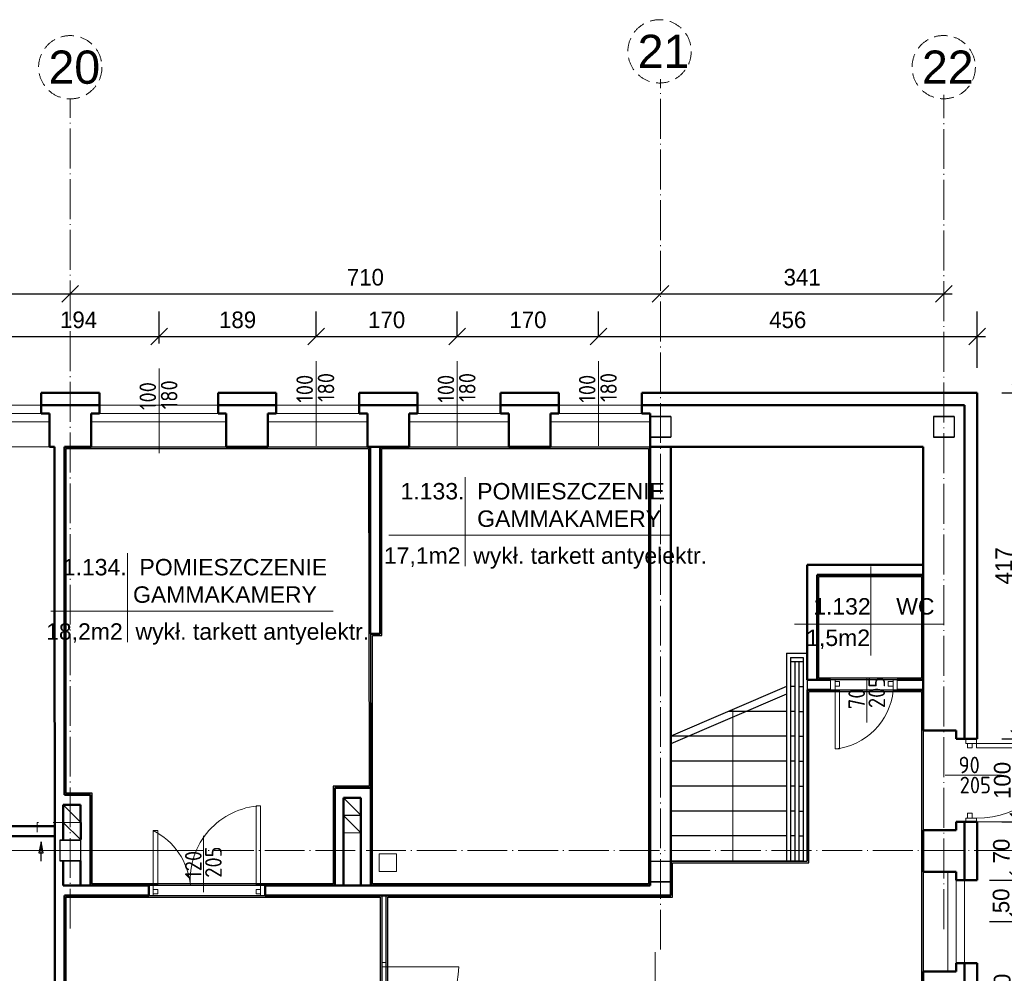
# Model space of a CAD drawing. Header units: millimetres. Extents: x -642 to 14033, y 1994 to 13520.
# Tile 40 of 72: x 9592 to 10777, y 6060 to 7208. Entities that reach past the tile are written whole.
import ezdxf

# ---------------------------------------------------------------- set-up
doc = ezdxf.new("R2010")
doc.units = ezdxf.units.MM
for name, pattern in [('ACAD_ISO03W100', [30, 12, -18]), ('ACAD_ISO04W100', [30.5, 24, -3, 0.5, -3]), ('KRESKOWA_X2', [12, 8, -4])]:
    doc.linetypes.add(name, pattern=pattern)
for name, color, linetype, lineweight in [('drzwi', 140, 'Continuous', 13), ('KOMINY', 43, 'Continuous', 15), ('NR', 7, 'Continuous', 13), ('opisy drzwi', 40, 'Continuous', 13), ('opisy pom', 3, 'Continuous', 18), ('przerywana', 7, 'KRESKOWA_X2', 9), ('schody', 21, 'Continuous', 25), ('symetria', 7, 'ACAD_ISO04W100', 9), ('słupy', 2, 'Continuous', 30), ('wymiary', 1, 'Continuous', 13), ('ściana', 4, 'Continuous', 50)]:
    doc.layers.add(name, color=color, linetype=linetype, lineweight=lineweight)
doc.layers.add('POWIERZCHNIA', color=123, linetype='Continuous', plot=False)
doc.styles.add('ISO', font='isocp.shx')
doc.styles.add('style1', font='arial.ttf')
doc.styles.add('SYSTEM', font='TXT')
doc.dimstyles.new('Jacek2', dxfattribs={"dimscale": 2, "dimtxt": 10, "dimasz": 10, "dimexe": 15, "dimexo": 15, "dimgap": 5, "dimtad": 1, "dimdec": 0, "dimzin": 0, "dimdsep": 46, "dimtxsty": 'Standard', "dimblk": 'OBLIQUE', "dimcen": 0, "dimdle": 5, "dimadec": 1, "dimazin": 0, "dimtfac": 1, "dimtdec": 0, "dimtofl": 0, "dimtmove": 0, "dimatfit": 3, "dimfxl": 1, "dimtolj": 1, "dimtzin": 0, "dimarcsym": 0})

# ---------------------------------------------------------------- blocks, each defined once
blk = doc.blocks.new('_OBLIQUE')
at = {"color": 0, "linetype": 'ByBlock'}
blk.add_line((-0.5, -0.5), (0.5, 0.5), dxfattribs=at)
blk = doc.blocks.new('*D569')
at = {"layer": 'Defpoints', "color": 0, "transparency": 16777216}
for p in [(9760, 6826.1), (9566.1, 6796.4), (9760, 6787.6)]:
    blk.add_point(p, dxfattribs=at)
at = {"layer": 'wymiary', "color": 0, "lineweight": -2, "transparency": 16777216}
for p, q in [((9566.1, 6826.4), (9566.1, 6856.1)), ((9760, 6817.6), (9760, 6856.1)), ((9556.1, 6826.1), (9770, 6826.1))]:
    blk.add_line(p, q, dxfattribs=at)
at = {"layer": 'wymiary', "color": 0, "lineweight": -2, "transparency": 16777216, "xscale": 20, "yscale": 20, "zscale": 20, "rotation": 180}
blk.add_blockref('_OBLIQUE', (9566.1, 6826.1), dxfattribs=at)
at = {"layer": 'wymiary', "color": 0, "lineweight": -2, "transparency": 16777216, "xscale": 20, "yscale": 20, "zscale": 20}
blk.add_blockref('_OBLIQUE', (9760, 6826.1), dxfattribs=at)
at = {"layer": 'wymiary', "color": 0, "transparency": 16777216, "insert": (9663.1, 6846.1), "char_height": 20, "attachment_point": 5}
blk.add_mtext('\\A1;194', dxfattribs=at)
blk = doc.blocks.new('*D570')
at = {"layer": 'Defpoints', "color": 0, "transparency": 16777216}
for p in [(9948.9, 6826.1), (9948.9, 6796.4), (9760, 6787.6)]:
    blk.add_point(p, dxfattribs=at)
at = {"layer": 'wymiary', "color": 0, "lineweight": -2, "transparency": 16777216}
for p, q in [((9760, 6817.6), (9760, 6856.1)), ((9948.9, 6826.4), (9948.9, 6856.1)), ((9750, 6826.1), (9958.9, 6826.1))]:
    blk.add_line(p, q, dxfattribs=at)
at = {"layer": 'wymiary', "color": 0, "lineweight": -2, "transparency": 16777216, "xscale": 20, "yscale": 20, "zscale": 20, "rotation": 180}
blk.add_blockref('_OBLIQUE', (9760, 6826.1), dxfattribs=at)
at = {"layer": 'wymiary', "color": 0, "lineweight": -2, "transparency": 16777216, "xscale": 20, "yscale": 20, "zscale": 20}
blk.add_blockref('_OBLIQUE', (9948.9, 6826.1), dxfattribs=at)
at = {"layer": 'wymiary', "color": 0, "transparency": 16777216, "insert": (9854.5, 6846.1), "char_height": 20, "attachment_point": 5}
blk.add_mtext('\\A1;189', dxfattribs=at)
blk = doc.blocks.new('*D571')
at = {"layer": 'Defpoints', "color": 0, "transparency": 16777216}
for p in [(10118.9, 6826.1), (9948.9, 6796.4), (10118.9, 6796.4)]:
    blk.add_point(p, dxfattribs=at)
at = {"layer": 'wymiary', "color": 0, "lineweight": -2, "transparency": 16777216}
for p, q in [((9948.9, 6826.4), (9948.9, 6856.1)), ((10118.9, 6826.4), (10118.9, 6856.1)), ((9938.9, 6826.1), (10128.9, 6826.1))]:
    blk.add_line(p, q, dxfattribs=at)
at = {"layer": 'wymiary', "color": 0, "lineweight": -2, "transparency": 16777216, "xscale": 20, "yscale": 20, "zscale": 20, "rotation": 180}
blk.add_blockref('_OBLIQUE', (9948.9, 6826.1), dxfattribs=at)
at = {"layer": 'wymiary', "color": 0, "lineweight": -2, "transparency": 16777216, "xscale": 20, "yscale": 20, "zscale": 20}
blk.add_blockref('_OBLIQUE', (10118.9, 6826.1), dxfattribs=at)
at = {"layer": 'wymiary', "color": 0, "transparency": 16777216, "insert": (10033.9, 6846.1), "char_height": 20, "attachment_point": 5}
blk.add_mtext('\\A1;170', dxfattribs=at)
blk = doc.blocks.new('*D572')
at = {"layer": 'Defpoints', "color": 0, "transparency": 16777216}
for p in [(10288.9, 6826.1), (10118.9, 6796.4), (10288.9, 6796.4)]:
    blk.add_point(p, dxfattribs=at)
at = {"layer": 'wymiary', "color": 0, "lineweight": -2, "transparency": 16777216}
for p, q in [((10118.9, 6826.4), (10118.9, 6856.1)), ((10288.9, 6826.4), (10288.9, 6856.1)), ((10108.9, 6826.1), (10298.9, 6826.1))]:
    blk.add_line(p, q, dxfattribs=at)
at = {"layer": 'wymiary', "color": 0, "lineweight": -2, "transparency": 16777216, "xscale": 20, "yscale": 20, "zscale": 20, "rotation": 180}
blk.add_blockref('_OBLIQUE', (10118.9, 6826.1), dxfattribs=at)
at = {"layer": 'wymiary', "color": 0, "lineweight": -2, "transparency": 16777216, "xscale": 20, "yscale": 20, "zscale": 20}
blk.add_blockref('_OBLIQUE', (10288.9, 6826.1), dxfattribs=at)
at = {"layer": 'wymiary', "color": 0, "transparency": 16777216, "insert": (10203.9, 6846.1), "char_height": 20, "attachment_point": 5}
blk.add_mtext('\\A1;170', dxfattribs=at)
blk = doc.blocks.new('*D573')
at = {"layer": 'Defpoints', "color": 0, "transparency": 16777216}
for p in [(10744.4, 6826.1), (10288.9, 6796.4), (10744.4, 6758.4)]:
    blk.add_point(p, dxfattribs=at)
at = {"layer": 'wymiary', "color": 0, "lineweight": -2, "transparency": 16777216}
for p, q in [((10288.9, 6826.4), (10288.9, 6856.1)), ((10744.4, 6788.4), (10744.4, 6856.1)), ((10278.9, 6826.1), (10754.4, 6826.1))]:
    blk.add_line(p, q, dxfattribs=at)
at = {"layer": 'wymiary', "color": 0, "lineweight": -2, "transparency": 16777216, "xscale": 20, "yscale": 20, "zscale": 20, "rotation": 180}
blk.add_blockref('_OBLIQUE', (10288.9, 6826.1), dxfattribs=at)
at = {"layer": 'wymiary', "color": 0, "lineweight": -2, "transparency": 16777216, "xscale": 20, "yscale": 20, "zscale": 20}
blk.add_blockref('_OBLIQUE', (10744.4, 6826.1), dxfattribs=at)
at = {"layer": 'wymiary', "color": 0, "transparency": 16777216, "insert": (10516.6, 6846.1), "char_height": 20, "attachment_point": 5}
blk.add_mtext('\\A1;456', dxfattribs=at)
blk = doc.blocks.new('*D580')
at = {"layer": 'Defpoints', "color": 0, "transparency": 16777216}
for p in [(8973.1, 6877.4), (9653.1, 6877.4), (9653.1, 6877.4)]:
    blk.add_point(p, dxfattribs=at)
at = {"layer": 'wymiary', "color": 0, "lineweight": -2, "transparency": 16777216}
for p, q in [((8973.1, 6907.4), (8973.1, 6907.4)), ((9653.1, 6907.4), (9653.1, 6907.4)), ((8963.1, 6877.4), (9663.1, 6877.4))]:
    blk.add_line(p, q, dxfattribs=at)
at = {"layer": 'wymiary', "color": 0, "lineweight": -2, "transparency": 16777216, "xscale": 20, "yscale": 20, "zscale": 20}
for p, rotation in [((8973.1, 6877.4), 180.0000000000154), ((9653.1, 6877.4), 1.536844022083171e-11)]:
    blk.add_blockref('_OBLIQUE', p, dxfattribs=dict(at, rotation=rotation))
at = {"layer": 'wymiary', "color": 0, "transparency": 16777216, "insert": (9313.1, 6897.4), "char_height": 20, "attachment_point": 5}
blk.add_mtext('\\A1;680', dxfattribs=at)
blk = doc.blocks.new('*D581')
at = {"layer": 'Defpoints', "color": 0, "transparency": 16777216}
for p in [(9653.1, 6877.4), (10363.4, 6877.4), (10363.4, 6877.4)]:
    blk.add_point(p, dxfattribs=at)
at = {"layer": 'wymiary', "color": 0, "lineweight": -2, "transparency": 16777216}
for p, q in [((9653.1, 6907.4), (9653.1, 6907.4)), ((10363.4, 6907.4), (10363.4, 6907.4)), ((9643.1, 6877.4), (10373.4, 6877.4))]:
    blk.add_line(p, q, dxfattribs=at)
at = {"layer": 'wymiary', "color": 0, "lineweight": -2, "transparency": 16777216, "xscale": 20, "yscale": 20, "zscale": 20}
for p, rotation in [((9653.1, 6877.4), 180.0000000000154), ((10363.4, 6877.4), 1.536844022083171e-11)]:
    blk.add_blockref('_OBLIQUE', p, dxfattribs=dict(at, rotation=rotation))
at = {"layer": 'wymiary', "color": 0, "transparency": 16777216, "insert": (10008.3, 6897.4), "char_height": 20, "attachment_point": 5}
blk.add_mtext('\\A1;710', dxfattribs=at)
blk = doc.blocks.new('*D582')
at = {"layer": 'Defpoints', "color": 0, "transparency": 16777216}
for p in [(10363.4, 6877.4), (10704.4, 6877.4), (10704.4, 6877.4)]:
    blk.add_point(p, dxfattribs=at)
at = {"layer": 'wymiary', "color": 0, "lineweight": -2, "transparency": 16777216}
for p, q in [((10363.4, 6907.4), (10363.4, 6907.4)), ((10704.4, 6907.4), (10704.4, 6907.4)), ((10353.4, 6877.4), (10714.4, 6877.4))]:
    blk.add_line(p, q, dxfattribs=at)
at = {"layer": 'wymiary', "color": 0, "lineweight": -2, "transparency": 16777216, "xscale": 20, "yscale": 20, "zscale": 20}
for p, rotation in [((10363.4, 6877.4), 180.0000000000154), ((10704.4, 6877.4), 1.536844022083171e-11)]:
    blk.add_blockref('_OBLIQUE', p, dxfattribs=dict(at, rotation=rotation))
at = {"layer": 'wymiary', "color": 0, "transparency": 16777216, "insert": (10533.9, 6897.4), "char_height": 20, "attachment_point": 5}
blk.add_mtext('\\A1;341', dxfattribs=at)
blk = doc.blocks.new('*D651')
at = {"layer": 'Defpoints', "color": 0, "transparency": 16777216}
for p in [(10729.4, 6121.8), (10794.7, 6121.8), (10729.4, 5951.8)]:
    blk.add_point(p, dxfattribs=at)
at = {"layer": 'wymiary', "color": 0, "lineweight": -2, "transparency": 16777216}
for p, q in [((10794.7, 5941.8), (10794.7, 6131.8)), ((10759.4, 6121.8), (10824.7, 6121.8)), ((10759.4, 5951.8), (10824.7, 5951.8))]:
    blk.add_line(p, q, dxfattribs=at)
at = {"layer": 'wymiary', "color": 0, "lineweight": -2, "transparency": 16777216, "xscale": 20, "yscale": 20, "zscale": 20}
for p, rotation in [((10794.7, 6121.8), 90), ((10794.7, 5951.8), 270)]:
    blk.add_blockref('_OBLIQUE', p, dxfattribs=dict(at, rotation=rotation))
at = {"layer": 'wymiary', "color": 0, "transparency": 16777216, "insert": (10774.7, 6036.8), "char_height": 20, "attachment_point": 5, "rotation": 90}
blk.add_mtext('\\A1;170', dxfattribs=at)
blk = doc.blocks.new('*D652')
at = {"layer": 'Defpoints', "color": 0, "transparency": 16777216}
for p in [(10729.4, 6171.8), (10793.4, 6171.8), (10729.4, 6121.8)]:
    blk.add_point(p, dxfattribs=at)
at = {"layer": 'wymiary', "color": 0, "lineweight": -2, "transparency": 16777216}
for p, q in [((10793.4, 6111.8), (10793.4, 6181.8)), ((10759.4, 6171.8), (10823.4, 6171.8)), ((10759.4, 6121.8), (10823.4, 6121.8))]:
    blk.add_line(p, q, dxfattribs=at)
at = {"layer": 'wymiary', "color": 0, "lineweight": -2, "transparency": 16777216, "xscale": 20, "yscale": 20, "zscale": 20}
for p, rotation in [((10793.4, 6171.8), 90), ((10793.4, 6121.8), 270)]:
    blk.add_blockref('_OBLIQUE', p, dxfattribs=dict(at, rotation=rotation))
at = {"layer": 'wymiary', "color": 0, "transparency": 16777216, "insert": (10773.4, 6146.8), "char_height": 20, "attachment_point": 5, "rotation": 90}
blk.add_mtext('\\A1;50', dxfattribs=at)
blk = doc.blocks.new('*D653')
at = {"layer": 'Defpoints', "color": 0, "transparency": 16777216}
for p in [(10793.8, 6241.8), (10793.8, 6241.8), (10793.8, 6171.8)]:
    blk.add_point(p, dxfattribs=at)
at = {"layer": 'wymiary', "color": 0, "lineweight": -2, "transparency": 16777216}
blk.add_line((10793.8, 6161.8), (10793.8, 6251.8), dxfattribs=at)
at = {"layer": 'wymiary', "color": 0, "lineweight": -2, "transparency": 16777216, "xscale": 20, "yscale": 20, "zscale": 20}
for p, rotation in [((10793.8, 6241.8), 90), ((10793.8, 6171.8), 270)]:
    blk.add_blockref('_OBLIQUE', p, dxfattribs=dict(at, rotation=rotation))
at = {"layer": 'wymiary', "color": 0, "transparency": 16777216, "insert": (10773.8, 6206.8), "char_height": 20, "attachment_point": 5, "rotation": 90}
blk.add_mtext('\\A1;70', dxfattribs=at)
blk = doc.blocks.new('*D654')
at = {"layer": 'Defpoints', "color": 0, "transparency": 16777216}
for p in [(10744.4, 6341.8), (10794.9, 6341.8), (10744.4, 6241.8)]:
    blk.add_point(p, dxfattribs=at)
at = {"layer": 'wymiary', "color": 0, "lineweight": -2, "transparency": 16777216}
for p, q in [((10794.9, 6231.8), (10794.9, 6351.8)), ((10774.4, 6341.8), (10824.9, 6341.8)), ((10774.4, 6241.8), (10824.9, 6241.8))]:
    blk.add_line(p, q, dxfattribs=at)
at = {"layer": 'wymiary', "color": 0, "lineweight": -2, "transparency": 16777216, "xscale": 20, "yscale": 20, "zscale": 20}
for p, rotation in [((10794.9, 6341.8), 90), ((10794.9, 6241.8), 270)]:
    blk.add_blockref('_OBLIQUE', p, dxfattribs=dict(at, rotation=rotation))
at = {"layer": 'wymiary', "color": 0, "transparency": 16777216, "insert": (10774.9, 6291.8), "char_height": 20, "attachment_point": 5, "rotation": 90}
blk.add_mtext('\\A1;100', dxfattribs=at)
blk = doc.blocks.new('*D655')
at = {"layer": 'Defpoints', "color": 0, "transparency": 16777216}
for p in [(10744.4, 6758.4), (10796.5, 6758.4), (10744.4, 6341.8)]:
    blk.add_point(p, dxfattribs=at)
at = {"layer": 'wymiary', "color": 0, "lineweight": -2, "transparency": 16777216}
for p, q in [((10796.5, 6331.8), (10796.5, 6768.4)), ((10774.4, 6758.4), (10826.5, 6758.4)), ((10774.4, 6341.8), (10826.5, 6341.8))]:
    blk.add_line(p, q, dxfattribs=at)
at = {"layer": 'wymiary', "color": 0, "lineweight": -2, "transparency": 16777216, "xscale": 20, "yscale": 20, "zscale": 20}
for p, rotation in [((10796.5, 6758.4), 90), ((10796.5, 6341.8), 270)]:
    blk.add_blockref('_OBLIQUE', p, dxfattribs=dict(at, rotation=rotation))
at = {"layer": 'wymiary', "color": 0, "transparency": 16777216, "insert": (10776.5, 6550.1), "char_height": 20, "attachment_point": 5, "rotation": 90}
blk.add_mtext('\\A1;417', dxfattribs=at)

msp = doc.modelspace()

# ---------------------------------------------------------------- linework, layer by layer
for p, q in [((10515.1, 6404.9), (10375.9, 6344.9)), ((10515.1, 6395.8), (10375.9, 6335.8))]:
    msp.add_line(p, q)
at = {"layer": 'drzwi'}
for p, q in [((10450.5, 6194.9), (10450.5, 6377)), ((10028.1, 6072.4), (10028.1, 6153.4)), ((10033.1, 6072.4), (10033.1, 6153.4)), ((10028.1, 6072.4), (10033.1, 6072.4)), ((10028.1, 6072.4), (10028.1, 6067.4)), ((10028.1, 6067.4), (10033.1, 6067.4)), ((10030.6, 6067.4), (10120.6, 6067.4)), ((10033.1, 6072.4), (10033.1, 6067.4))]:
    msp.add_line(p, q, dxfattribs=at)
for points in [[(10573.5, 6413, 0), (10568.1, 6413, 0), (10568.1, 6400, 0), (10573.5, 6400, 0), (10573.5, 6413, 0)], [(10643.5, 6413, 0), (10648.3, 6413, 0), (10648.3, 6400, 0), (10643.5, 6400, 0), (10643.5, 6413, 0)], [(10573.5, 6410.8, 0), (10578.9, 6410.8, 0), (10578.9, 6405.4, 0), (10573.5, 6405.4, 0), (10573.5, 6410.8, 0)], [(10573.5, 6400, 0), (10578.9, 6400, 0), (10578.9, 6329.6, 0), (10573.5, 6329.6, 0), (10573.5, 6400, 0)], [(10643.5, 6410.8, 0), (10637.4, 6410.8, 0), (10637.4, 6405.4, 0), (10643.5, 6405.4, 0), (10643.5, 6410.8, 0)], [(10730.9, 6336.4, 0), (10730.9, 6341.8, 0), (10743.9, 6341.8, 0), (10743.9, 6336.4, 0), (10730.9, 6336.4, 0)], [(10733.1, 6336.4, 0), (10733.1, 6331, 0), (10738.5, 6331, 0), (10738.5, 6336.4, 0), (10733.1, 6336.4, 0)], [(10743.9, 6336.4, 0), (10743.9, 6331, 0), (10844.3, 6331, 0), (10844.3, 6336.4, 0), (10743.9, 6336.4, 0)], [(9882.2, 6165.9, 0), (9876.7, 6165.9, 0), (9876.7, 6261.3, 0), (9882.2, 6261.3, 0), (9882.2, 6165.9, 0)], [(10730.9, 6246.4, 0), (10730.9, 6241.6, 0), (10743.9, 6241.6, 0), (10743.9, 6246.4, 0), (10730.9, 6246.4, 0)], [(10733.1, 6246.4, 0), (10733.1, 6252.5, 0), (10738.5, 6252.5, 0), (10738.5, 6246.4, 0), (10733.1, 6246.4, 0)], [(9753, 6165.9, 0), (9758.5, 6165.9, 0), (9758.5, 6231.3, 0), (9753, 6231.3, 0), (9753, 6165.9, 0)], [(9753, 6152.9, 0), (9747.6, 6152.9, 0), (9747.6, 6165.9, 0), (9753, 6165.9, 0), (9753, 6152.9, 0)], [(9882.2, 6152.9, 0), (9887.6, 6152.9, 0), (9887.6, 6165.9, 0), (9882.2, 6165.9, 0), (9882.2, 6152.9, 0)], [(9753, 6155.1, 0), (9758.5, 6155.1, 0), (9758.5, 6160.5, 0), (9753, 6160.5, 0), (9753, 6155.1, 0)], [(9882.2, 6155.1, 0), (9876.7, 6155.1, 0), (9876.7, 6160.5, 0), (9882.2, 6160.5, 0), (9882.2, 6155.1, 0)]]:
    msp.add_polyline3d(points, dxfattribs=at)
for centre, radius, start, end in [((10565.3, 6407.8), 78.6, 276.0143, 354.2689), ((10746.1, 6344.9), 98.6, 268.7402, 355.0371), ((9886.9, 6171.9), 89.5, 93.0386, 183.817), ((9715.9, 6158.1), 82.1, 5.4892, 63.1035), ((10030.6, 6067.4), 90, 270, 0)]:
    msp.add_arc(centre, radius, start, end, dxfattribs=at)
at = {"layer": 'KOMINY', "lineweight": 18}
for p, q in [((9981.8, 6270.8), (10002.9, 6249.8)), ((9644.6, 6262.3), (9665.7, 6241.3)), ((9644.6, 6262.3), (9665.7, 6241.3)), ((9981.9, 6249.5), (10002.9, 6228.6)), ((9644.6, 6241.1), (9665.7, 6220.1)), ((9644.6, 6241.1), (9665.7, 6220.1))]:
    msp.add_line(p, q, dxfattribs=at)
at = {"layer": 'KOMINY', "linetype": 'ACAD_ISO03W100', "lineweight": 18}
for p, q in [((9644.7, 6241.3), (9613.2, 6241.3)), ((9613.2, 6241.3), (9613.2, 6224.8))]:
    msp.add_line(p, q, dxfattribs=at)
at = {"layer": 'KOMINY', "lineweight": 18}
for points in [[(9981.8, 6270.8), (10002.8, 6270.8), (10002.9, 6249.8), (9981.9, 6249.8)], [(9644.6, 6262.3), (9665.6, 6262.3), (9665.7, 6241.3), (9644.7, 6241.3)], [(9644.6, 6262.3), (9665.6, 6262.3), (9665.7, 6241.3), (9644.7, 6241.3)], [(9981.8, 6249.6), (10002.8, 6249.6), (10002.9, 6228.6), (9981.9, 6228.6)], [(9644.6, 6241.1), (9665.6, 6241.1), (9665.7, 6220.1), (9644.7, 6220.1)], [(9644.6, 6241.1), (9665.6, 6241.1), (9665.7, 6220.1), (9644.7, 6220.1)], [(10024.7, 6203.3), (10045.7, 6203.3), (10045.7, 6182.3), (10024.7, 6182.3)]]:
    msp.add_lwpolyline(points, close=True, dxfattribs=at)
at = {"layer": 'KOMINY', "lineweight": 30}
msp.add_lwpolyline([(9618, 6194.7), (9618, 6218), (9615.4, 6204.8), (9620.6, 6204.8), (9618, 6218)], dxfattribs=at)
at = {"layer": 'opisy drzwi'}
for p, q in [((9948.9, 6694.6), (9948.9, 6796.4)), ((10118.9, 6694.6), (10118.9, 6796.4)), ((10288.9, 6694.6), (10288.9, 6796.4)), ((9760, 6685.8), (9760, 6787.6)), ((9518.1, 6743.4), (9618.1, 6743.4)), ((9688.1, 6743.4), (9830.9, 6743.4)), ((9900.9, 6743.4), (10000.9, 6743.4)), ((10070.9, 6743.4), (10170.9, 6743.4)), ((10240.9, 6743.4), (10340.9, 6743.4)), ((9518.1, 6733.4), (9618.1, 6733.4)), ((9688.1, 6733.4), (9830.9, 6733.4)), ((9900.9, 6733.4), (10000.9, 6733.4)), ((10070.9, 6733.4), (10170.9, 6733.4)), ((10240.9, 6733.4), (10340.9, 6733.4)), ((9508.1, 6723.4), (9628.1, 6723.4)), ((9678.1, 6723.4), (9840.9, 6723.4)), ((9890.9, 6723.4), (10010.9, 6723.4)), ((10060.9, 6723.4), (10180.9, 6723.4)), ((10230.9, 6723.4), (10350.9, 6723.4)), ((9508.1, 6693.4), (9628.1, 6693.4)), ((9678.1, 6693.4), (9840.9, 6693.4)), ((9890.9, 6693.4), (10010.9, 6693.4)), ((10060.9, 6693.4), (10180.9, 6693.4)), ((10230.9, 6693.4), (10350.9, 6693.4)), ((10611.7, 6361.4), (10611.7, 6414.3)), ((10611.7, 6361.4), (10611.7, 6414.3)), ((10573.5, 6406.1), (10573.5, 6406.1)), ((10737.8, 6336.4), (10737.8, 6336.4)), ((10706.1, 6298.2), (10774, 6298.2)), ((9813.3, 6157.2), (9813.3, 6225.1)), ((9813.3, 6157.2), (9813.3, 6225.1)), ((10679.4, 6181.8), (10679.4, 6061.8)), ((10709.4, 6061.8), (10709.4, 6181.8)), ((10719.4, 6071.8), (10719.4, 6171.8)), ((10729.4, 6171.8), (10729.4, 6071.8)), ((9753, 6159.8), (9753, 6159.8)), ((9882.2, 6159.8), (9882.2, 6159.8))]:
    msp.add_line(p, q, dxfattribs=at)
at = {"layer": 'opisy pom'}
for p, q in [((10128.4, 6656.9), (10128.4, 6549.7)), ((10036.4, 6587.2), (10375.9, 6587.2)), ((9721.9, 6565.5), (9721.9, 6458.3)), ((10616.7, 6549.4), (10616.7, 6442.2)), ((9629.9, 6495.7), (9969.4, 6495.7)), ((10524.7, 6479.7), (10704.6, 6479.7)), ((10357.2, 6085), (10357.2, 5977.7))]:
    msp.add_line(p, q, dxfattribs=at)
at = {"layer": 'POWIERZCHNIA'}
for points in [[(9646.1, 6693.4), (10014.2, 6693.4), (10014.9, 6282.8), (9971.4, 6282.8), (9971.4, 6165.4), (9677.6, 6165.4), (9677.6, 6274.3), (9646.1, 6274.3), (9646.1, 6693.4)], [(10026.2, 6693.4), (10350.9, 6693.4), (10350.9, 6165.4), (10014.9, 6165.4), (10014.9, 6468.1), (10026.2, 6468.1), (10026.2, 6693.4)], [(10540.1, 6401), (10679.4, 6401), (10679.4, 5891.8), (10033.1, 5891.4), (10033.1, 6153.4), (10375.9, 6153.4), (10375.9, 6194.6), (10540.1, 6194.6), (10540.1, 6401)]]:
    msp.add_lwpolyline(points, dxfattribs=at)
for points in [[(9648.1, 6691.4), (10012.2, 6691.4), (10012.9, 6284.8), (9969.4, 6284.8), (9969.4, 6167.4), (9679.6, 6167.4), (9679.6, 6276.3), (9648.1, 6276.3)], [(10028.2, 6691.4), (10348.9, 6691.4), (10348.9, 6167.4), (10016.9, 6167.4), (10016.9, 6466.1), (10028.2, 6466.1)], [(10552.1, 6539.2), (10679.4, 6539.2), (10679.4, 6413), (10552.1, 6413)], [(10554.1, 6537.2), (10677.4, 6537.2), (10677.4, 6415), (10554.1, 6415)], [(10542.1, 6399), (10677.4, 6399), (10677.4, 5893.8), (10035.1, 5893.4), (10035.1, 6151.4), (10377.9, 6151.4), (10377.9, 6192.6), (10542.1, 6192.6)], [(9646.1, 6153.4), (10028.1, 6153.4), (10028.1, 5891.4), (9646.1, 5891.4)], [(9648.1, 6151.4), (10026.1, 6151.4), (10026.1, 5893.4), (9648.1, 5893.4)]]:
    msp.add_lwpolyline(points, close=True, dxfattribs=at)
at = {"layer": 'przerywana', "ltscale": 2}
for centre in [(10362.3, 7169.4), (9653.1, 7150.3), (10704.3, 7150.4)]:
    msp.add_circle(centre, 38.1, dxfattribs=at)
at = {"layer": 'schody'}
for p, q in [((10515.1, 6444.9), (10540.1, 6444.9)), ((10515.1, 6444.9), (10515.1, 6194.9)), ((10520.1, 6439.9), (10535.1, 6439.9)), ((10520.1, 6439.9), (10520.1, 6194.9)), ((10520.1, 6434.9), (10535.1, 6434.9)), ((10525.1, 6434.9), (10525.1, 6194.9)), ((10530.1, 6434.9), (10530.1, 6194.9)), ((10535.1, 6439.9), (10535.1, 6194.9)), ((10540.1, 6444.9), (10540.1, 6195.1)), ((10525.1, 6404.9), (10520.1, 6404.9)), ((10530.1, 6404.9), (10535.1, 6404.9)), ((10515.1, 6374.9), (10445.5, 6374.9)), ((10525.1, 6374.9), (10520.1, 6374.9)), ((10530.1, 6374.9), (10535.1, 6374.9)), ((10515.1, 6344.9), (10375.9, 6344.9)), ((10525.1, 6344.9), (10520.1, 6344.9)), ((10530.1, 6344.9), (10535.1, 6344.9)), ((10515.1, 6314.9), (10375.9, 6314.9)), ((10525.1, 6314.9), (10520.1, 6314.9)), ((10530.1, 6314.9), (10535.1, 6314.9)), ((10515.1, 6284.9), (10375.9, 6284.9)), ((10525.1, 6284.9), (10520.1, 6284.9)), ((10530.1, 6284.9), (10535.1, 6284.9)), ((10515.1, 6254.9), (10375.9, 6254.9)), ((10525.1, 6254.9), (10520.1, 6254.9)), ((10530.1, 6254.9), (10535.1, 6254.9)), ((10515.1, 6224.9), (10375.9, 6224.9)), ((10525.1, 6224.9), (10520.1, 6224.9)), ((10530.1, 6224.9), (10535.1, 6224.9)), ((10375.9, 6194.9), (10525.1, 6194.9)), ((10525.1, 6194.9), (10535.1, 6194.9))]:
    msp.add_line(p, q, dxfattribs=at)
at = {"layer": 'symetria', "linetype": 'ACAD_ISO04W100', "ltscale": 2}
for p, q in [((10363.4, 6088.1), (10363.4, 7135.9)), ((9653.1, 6113.4), (9653.1, 7112.2)), ((10704.4, 6112.8), (10704.4, 7116.9)), ((9780.4, 6207.4), (6875.4, 6207.4)), ((10850.1, 6207.4), (9594.6, 6207.4))]:
    msp.add_line(p, q, dxfattribs=at)
at = {"layer": 'słupy'}
for p, q in [((10350.9, 6729.9), (10350.9, 6704.9)), ((10375.9, 6729.9), (10350.9, 6729.9)), ((10350.9, 6729.9), (10375.9, 6729.9)), ((10350.9, 6729.9), (10375.9, 6729.9)), ((10350.9, 6729.9), (10375.9, 6729.9)), ((10350.9, 6729.9), (10350.9, 6704.9)), ((10350.9, 6729.9), (10350.9, 6704.9)), ((10350.9, 6729.9), (10350.9, 6704.9)), ((10375.9, 6729.9), (10350.9, 6729.9)), ((10350.9, 6729.9), (10375.9, 6729.9)), ((10350.9, 6729.9), (10375.9, 6729.9)), ((10350.9, 6729.9), (10375.9, 6729.9)), ((10350.9, 6729.9), (10350.9, 6704.9)), ((10350.9, 6729.9), (10350.9, 6704.9)), ((10375.9, 6729.9), (10375.9, 6704.9)), ((10375.9, 6729.9), (10375.9, 6704.9)), ((10375.9, 6729.9), (10375.9, 6704.9)), ((10375.9, 6729.9), (10375.9, 6704.9)), ((10375.9, 6729.9), (10375.9, 6704.9)), ((10375.9, 6729.9), (10375.9, 6704.9)), ((10691.9, 6729.9), (10691.9, 6704.9)), ((10716.9, 6729.9), (10691.9, 6729.9)), ((10691.9, 6729.9), (10716.9, 6729.9)), ((10691.9, 6729.9), (10716.9, 6729.9)), ((10691.9, 6729.9), (10716.9, 6729.9)), ((10691.9, 6729.9), (10691.9, 6704.9)), ((10691.9, 6729.9), (10691.9, 6704.9)), ((10716.9, 6729.9), (10716.9, 6704.9)), ((10716.9, 6729.9), (10716.9, 6704.9)), ((10716.9, 6729.9), (10716.9, 6704.9)), ((10375.9, 6704.9), (10350.9, 6704.9)), ((10350.9, 6704.9), (10375.9, 6704.9)), ((10350.9, 6704.9), (10375.9, 6704.9)), ((10375.9, 6704.9), (10350.9, 6704.9)), ((10350.9, 6704.9), (10375.9, 6704.9)), ((10350.9, 6704.9), (10375.9, 6704.9)), ((10716.9, 6704.9), (10691.9, 6704.9)), ((10691.9, 6704.9), (10716.9, 6704.9)), ((10691.9, 6704.9), (10716.9, 6704.9)), ((9640.6, 6219.9), (9640.6, 6194.9)), ((9665.6, 6219.9), (9640.6, 6219.9)), ((9640.6, 6219.9), (9665.6, 6219.9)), ((9640.6, 6219.9), (9665.6, 6219.9)), ((9640.6, 6219.9), (9665.6, 6219.9)), ((9640.6, 6219.9), (9640.6, 6194.9)), ((9640.6, 6219.9), (9640.6, 6194.9)), ((9640.6, 6219.9), (9640.6, 6194.9)), ((9665.6, 6219.9), (9640.6, 6219.9)), ((9640.6, 6219.9), (9665.6, 6219.9)), ((9640.6, 6219.9), (9665.6, 6219.9)), ((9640.6, 6219.9), (9665.6, 6219.9)), ((9640.6, 6219.9), (9640.6, 6194.9)), ((9640.6, 6219.9), (9640.6, 6194.9)), ((9640.6, 6219.9), (9640.6, 6194.9)), ((9665.6, 6219.9), (9640.6, 6219.9)), ((9640.6, 6219.9), (9665.6, 6219.9)), ((9640.6, 6219.9), (9665.6, 6219.9)), ((9640.6, 6219.9), (9665.6, 6219.9)), ((9640.6, 6219.9), (9640.6, 6194.9)), ((9640.6, 6219.9), (9640.6, 6194.9)), ((9665.6, 6219.9), (9665.6, 6194.9)), ((9665.6, 6219.9), (9665.6, 6194.9)), ((9665.6, 6219.9), (9665.6, 6194.9)), ((9665.6, 6219.9), (9665.6, 6194.9)), ((9665.6, 6219.9), (9665.6, 6194.9)), ((9665.6, 6219.9), (9665.6, 6194.9)), ((9665.6, 6219.9), (9665.6, 6194.9)), ((9665.6, 6219.9), (9665.6, 6194.9)), ((9665.6, 6219.9), (9665.6, 6194.9)), ((9665.6, 6194.9), (9640.6, 6194.9)), ((9640.6, 6194.9), (9665.6, 6194.9)), ((9640.6, 6194.9), (9665.6, 6194.9)), ((9665.6, 6194.9), (9640.6, 6194.9)), ((9640.6, 6194.9), (9665.6, 6194.9)), ((9640.6, 6194.9), (9665.6, 6194.9)), ((9665.6, 6194.9), (9640.6, 6194.9)), ((9640.6, 6194.9), (9665.6, 6194.9)), ((9640.6, 6194.9), (9665.6, 6194.9)), ((10350.9, 6194.6), (10350.9, 6169.6)), ((10350.9, 6194.6), (10350.9, 6169.6)), ((10350.9, 6194.6), (10350.9, 6169.6)), ((10350.9, 6194.6), (10350.9, 6169.6)), ((10350.9, 6194.6), (10375.9, 6194.6)), ((10350.9, 6194.6), (10350.9, 6169.6)), ((10350.9, 6194.6), (10350.9, 6169.6)), ((10375.9, 6194.6), (10375.9, 6169.6)), ((10375.9, 6194.6), (10375.9, 6169.6)), ((10375.9, 6194.6), (10375.9, 6169.6)), ((10375.9, 6194.6), (10375.9, 6169.6)), ((10375.9, 6194.6), (10375.9, 6169.6)), ((10375.9, 6194.6), (10375.9, 6169.6)), ((10375.9, 6169.6), (10350.9, 6169.6)), ((10350.9, 6169.6), (10375.9, 6169.6)), ((10350.9, 6169.6), (10375.9, 6169.6)), ((10375.9, 6169.6), (10350.9, 6169.6)), ((10350.9, 6169.6), (10375.9, 6169.6)), ((10350.9, 6169.6), (10375.9, 6169.6))]:
    msp.add_line(p, q, dxfattribs=at)
at = {"layer": 'wymiary'}
msp.add_line((10744.4, 6241.8), (10866.1, 6241.8), dxfattribs=at)
at = {"layer": 'ściana'}
for p, q in [((9618.1, 6733.4), (9618.1, 6758.4)), ((9688.1, 6758.4), (9618.1, 6758.4)), ((9688.1, 6733.4), (9688.1, 6758.4)), ((9830.9, 6733.4), (9830.9, 6758.4)), ((9900.9, 6758.4), (9830.9, 6758.4)), ((9900.9, 6733.4), (9900.9, 6758.4)), ((10000.9, 6758.4), (10070.9, 6758.4)), ((10000.9, 6733.4), (10000.9, 6758.4)), ((10070.9, 6733.4), (10070.9, 6758.4)), ((10170.9, 6758.4), (10240.9, 6758.4)), ((10170.9, 6733.4), (10170.9, 6758.4)), ((10240.9, 6733.4), (10240.9, 6758.4)), ((10340.9, 6758.4), (10744.4, 6758.4)), ((10340.9, 6733.4), (10340.9, 6758.4)), ((10744.4, 6341.8), (10744.4, 6758.4)), ((9688.1, 6743.4), (9618.1, 6743.4)), ((9618.1, 6733.4), (9618.1, 6743.4)), ((9688.1, 6733.4), (9688.1, 6743.4)), ((9830.9, 6733.4), (9830.9, 6743.4)), ((9865.9, 6743.4), (9830.9, 6743.4)), ((9900.9, 6743.4), (9830.9, 6743.4)), ((10000.9, 6743.4), (10070.9, 6743.4)), ((10170.9, 6743.4), (10240.9, 6743.4)), ((10340.9, 6743.4), (10729.4, 6743.4)), ((10729.4, 6341.8), (10729.4, 6743.4)), ((9628.1, 6733.4), (9618.1, 6733.4)), ((9628.1, 6693.4), (9628.1, 6733.4)), ((9688.1, 6733.4), (9678.1, 6733.4)), ((9678.1, 6693.4), (9678.1, 6733.4)), ((9840.9, 6733.4), (9830.9, 6733.4)), ((9840.9, 6733.4), (9830.9, 6733.4)), ((9840.9, 6693.4), (9840.9, 6733.4)), ((9840.9, 6693.4), (9840.9, 6733.4)), ((9900.9, 6733.4), (9890.9, 6733.4)), ((9890.9, 6693.4), (9890.9, 6733.4)), ((10010.9, 6733.4), (10000.9, 6733.4)), ((10010.9, 6693.4), (10010.9, 6733.4)), ((10070.9, 6733.4), (10060.9, 6733.4)), ((10060.9, 6693.4), (10060.9, 6733.4)), ((10180.9, 6733.4), (10170.9, 6733.4)), ((10180.9, 6693.4), (10180.9, 6733.4)), ((10240.9, 6733.4), (10230.9, 6733.4)), ((10230.9, 6693.4), (10230.9, 6733.4)), ((10350.9, 6733.4), (10340.9, 6733.4)), ((10350.9, 6693.4), (10350.9, 6733.4)), ((9634.1, 6693.4), (9628.1, 6693.4)), ((9634.6, 5891.4), (9634.1, 6693.4)), ((9646.1, 6274.3), (9646.1, 6693.4)), ((9678.1, 6693.4), (9646.1, 6693.4)), ((9865.9, 6693.4), (9840.9, 6693.4)), ((9890.9, 6693.4), (9840.9, 6693.4)), ((10060.9, 6693.4), (10010.9, 6693.4)), ((10014.2, 6468.1), (10014.2, 6693.4)), ((10026.2, 6468.1), (10026.2, 6693.4)), ((10180.9, 6693.4), (10230.9, 6693.4)), ((10350.9, 6693.4), (10679.4, 6693.4)), ((10350.9, 6165.4), (10350.9, 6693.4)), ((10375.9, 6153.4), (10375.9, 6693.4)), ((10679.4, 6351.8), (10679.4, 6693.4)), ((10540.1, 6413), (10540.1, 6551.2)), ((10540.1, 6551.2), (10679.4, 6551.2)), ((10552.1, 6539.2), (10679.4, 6539.2)), ((10552.1, 6413), (10552.1, 6539.2)), ((10026.2, 6468.1), (10014.2, 6468.1)), ((10540.1, 6413), (10568.1, 6413)), ((10648.3, 6413), (10679.4, 6413)), ((10540.1, 6401), (10568.1, 6401)), ((10648.3, 6401), (10679.4, 6401)), ((10679.4, 6351.8), (10719.4, 6351.8)), ((10719.4, 6341.8), (10719.4, 6351.8)), ((10719.4, 6341.8), (10744.4, 6341.8)), ((9971.4, 6165.4), (9971.4, 6282.8)), ((9987.1, 6282.8), (9971.4, 6282.8)), ((10014.9, 6282.8), (9983.4, 6282.8)), ((10014.9, 6282.8), (10014.9, 6165.4)), ((9677.6, 6274.3), (9646.1, 6274.3)), ((9665.6, 6274.3), (9665.6, 6274.3)), ((9677.6, 6274.3), (9677.6, 6165.4)), ((9981.8, 6270.8), (9981.9, 6165.4)), ((9981.8, 6270.8), (10002.8, 6270.8)), ((10002.8, 6270.8), (10002.9, 6165.4)), ((9644.7, 6220.1), (9644.6, 6262.3)), ((9644.6, 6262.3), (9665.6, 6262.3)), ((9665.6, 6262.3), (9665.7, 6220.8)), ((10719.4, 6241.8), (10744.4, 6241.8)), ((10719.4, 6231.8), (10719.4, 6241.8)), ((10719.4, 6231.8), (10719.4, 6241.8)), ((10729.4, 6171.8), (10729.4, 6241.8)), ((10744.4, 6171.8), (10744.4, 6241.8)), ((10679.4, 6231.8), (10719.4, 6231.8)), ((10679.4, 6181.8), (10679.4, 6231.8)), ((9644.7, 6194.9), (9644.7, 6165.4)), ((9665.6, 6194.9), (9665.6, 6165.4)), ((10679.4, 6181.8), (10719.4, 6181.8)), ((10719.4, 6171.8), (10719.4, 6181.8)), ((9644.7, 6165.4), (9747.6, 6165.4)), ((9747.6, 6165.4), (9747.6, 6153.4)), ((9887.6, 6165.4), (10350.9, 6165.4)), ((9887.6, 6165.4), (9887.6, 6153.4)), ((10719.4, 6171.8), (10744.4, 6171.8)), ((9646.1, 5891.4), (9646.1, 6153.4)), ((9747.6, 6153.4), (9646.1, 6153.4)), ((10375.9, 6153.4), (9887.6, 6153.4)), ((10719.4, 6061.8), (10719.4, 6071.8)), ((10719.4, 6071.8), (10744.4, 6071.8)), ((10729.4, 6001.8), (10729.4, 6071.8)), ((10744.4, 6001.8), (10744.4, 6071.8)), ((10679.4, 6011.8), (10679.4, 6061.8)), ((10679.4, 6061.8), (10719.4, 6061.8))]:
    msp.add_line(p, q, dxfattribs=at)
at = {"layer": 'ściana', "ltscale": 0.5}
msp.add_lwpolyline([(9634.4, 6236.7), (9540.7, 6236.8), (9540.7, 6224.7), (9634.4, 6224.6)], close=True, dxfattribs=at)

# ---------------------------------------------------------------- texts
at = {"layer": 'NR', "ltscale": 5, "char_height": 40, "width": 65, "attachment_point": 1, "style": 'style1'}
for s, insert in [('21', (10336, 7189.4)), ('20', (9626.9, 7170.4)), ('22', (10678.1, 7170.4))]:
    msp.add_mtext(s, dxfattribs=dict(at, insert=insert))
at = {"layer": 'opisy drzwi', "style": 'ISO'}
for s, p in [('100', (9945.2, 6746.5)), ('180', (9970.9, 6747.4)), ('100', (10115.2, 6746.5)), ('180', (10140.9, 6747.4)), ('100', (10285.2, 6746.5)), ('180', (10310.9, 6747.4)), ('100', (9756.4, 6737.7)), ('180', (9782.1, 6738.6)), ('205', (10633.7, 6378.8)), ('205', (10633.7, 6378.8)), ('70', (10609.6, 6377.6)), ('120', (9811.2, 6173.4)), ('205', (9835.4, 6174.6)), ('205', (9835.4, 6174.6))]:
    msp.add_text(s, height=20, rotation=90, dxfattribs=at).set_placement(p)
for s, p in [('90', (10722.2, 6300.3)), ('205', (10723.5, 6276.2))]:
    msp.add_text(s, height=20, dxfattribs=at).set_placement(p)
at = {"layer": 'opisy pom', "char_height": 19.8, "attachment_point": 1, "style": 'SYSTEM'}
for s, insert in [('{\\fArial|b0|i0|c238|p34;1.133.  POMIESZCZENIE \\P            GAMMAKAMERY}', (10050.6, 6649.8)), ('{\\fArial|b0|i0|c238|p34;17,1m2  wykł. tarkett antyelektr. }', (10030.5, 6572.3)), ('{\\fArial|b0|i0|c238|p34;1.134.  POMIESZCZENIE \\P           GAMMAKAMERY}', (9644.1, 6558.4)), ('{\\fArial|b0|i0|c238|p34;1.132    WC}', (10547.2, 6511.2)), ('{\\fArial|b0|i0|c238|p34;18,2m2  wykł. tarkett antyelektr. }', (9624, 6480.9)), ('{\\fArial|b0|i0|c238|p34;1,5m2 }', (10538.8, 6473.4))]:
    msp.add_mtext(s, dxfattribs=dict(at, insert=insert))

# ---------------------------------------------------------------- dimensions: what is measured, and where the dimension line sits
at = {"layer": 'wymiary'}
for base, p1, p2, picture, middle in [((9653.1, 6877.4), (8973.1, 6877.4), (9653.1, 6877.4), '*D580', (9313.1, 6897.4)), ((10363.4, 6877.4), (9653.1, 6877.4), (10363.4, 6877.4), '*D581', (10008.3, 6897.4)), ((10704.4, 6877.4), (10363.4, 6877.4), (10704.4, 6877.4), '*D582', (10533.9, 6897.4)), ((9760, 6826.1), (9566.1, 6796.4), (9760, 6787.6), '*D569', (9663.1, 6846.1)), ((9948.9, 6826.1), (9760, 6787.6), (9948.9, 6796.4), '*D570', (9854.5, 6846.1)), ((10118.9, 6826.1), (9948.9, 6796.4), (10118.9, 6796.4), '*D571', (10033.9, 6846.1)), ((10288.9, 6826.1), (10118.9, 6796.4), (10288.9, 6796.4), '*D572', (10203.9, 6846.1)), ((10744.3963, 6826.0889), (10288.8683, 6796.4077), (10744.3963, 6758.4386), '*D573', (10516.6323, 6846.0889))]:
    dim = msp.add_linear_dim(base=base, p1=p1, p2=p2, angle=180, dimstyle='Jacek2', override={"dimtmove": 1}, dxfattribs=at)
    dim.commit()
    dim.dimension.update_dxf_attribs({"geometry": picture, "text_midpoint": middle})
for p1, p2, distance, picture, middle in [((10744.4, 6341.8), (10744.4, 6758.4), -52.1, '*D655', (10776.5, 6550.1)), ((10744.4, 6241.8), (10744.4, 6341.8), -50.5, '*D654', (10774.9, 6291.8)), ((10793.8, 6171.8), (10793.8, 6241.8), 0, '*D653', (10773.8, 6206.8)), ((10729.4, 6121.8), (10729.4, 6171.8), -64, '*D652', (10773.4, 6146.8)), ((10729.4, 5951.8), (10729.4, 6121.8), -65.3, '*D651', (10774.7, 6036.8))]:
    dim = msp.add_aligned_dim(p1=p1, p2=p2, distance=distance, dimstyle='Jacek2', dxfattribs=at)
    dim.commit()
    dim.dimension.update_dxf_attribs({"geometry": picture, "text_midpoint": middle})

doc.saveas('drawing.dxf')
